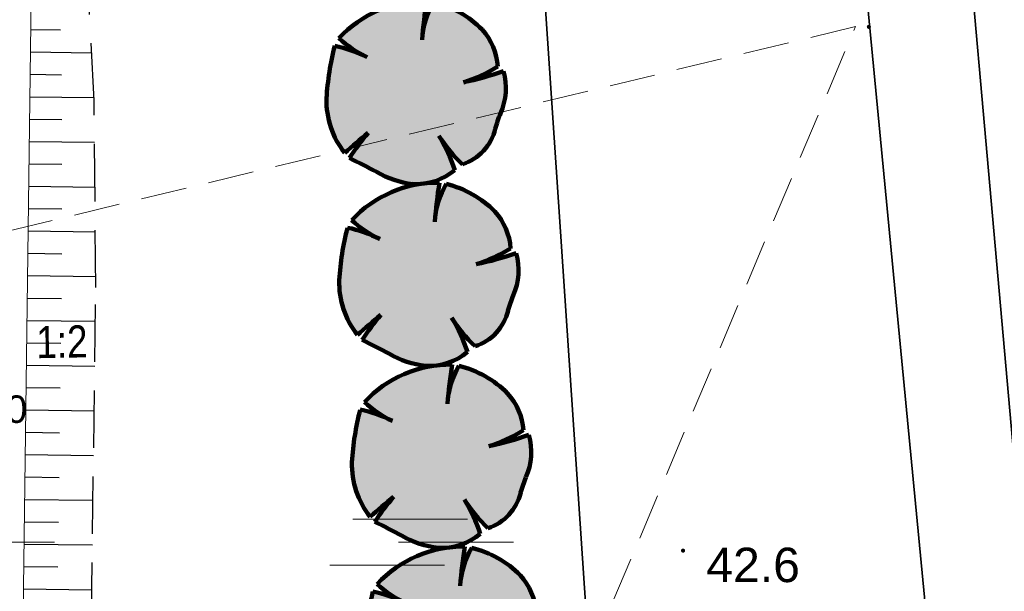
# Model space of a CAD drawing. Header units: metres. Extents: x 0 to 5465380, y 0 to 5925815.
# Tile 107 of 141: x 5463959 to 5463981, y 5925558 to 5925570. Entities that reach past the tile are written whole.
import ezdxf

# ---------------------------------------------------------------- set-up
doc = ezdxf.new("R2010")
doc.units = ezdxf.units.M
for name, pattern in [('HIDDEN', [0.375, 0.25, -0.125]), ('PRZER1-1', [2, 1, -1]), ('PRZER2-1', [3, 2, -1]), ('PRZER3-1', [4, 3, -1])]:
    doc.linetypes.add(name, pattern=pattern)
for name, color, linetype in [('$DR - rzędne', 1, 'Continuous'), ('$DR - wymiary', 7, 'Continuous'), ('____rosliny', 7, 'Continuous'), ('AecObjExplode_rys 1_Vport_D5A', 7, 'Continuous'), ('AecObjExplode_rys 3_Vport_DDD', 7, 'Continuous'), ('AecObjExplode_rys 4_Vport_E22', 7, 'Continuous'), ('C-DROGI-SYTUACJA', 7, 'Continuous'), ('C-DROGI-SYTUACJA-ETYKIETY', 7, 'Continuous'), ('C-TEREN-SKARPY', 94, 'Continuous')]:
    doc.layers.add(name, color=color, linetype=linetype)
for name, color, linetype, lineweight in [('$DR - wyp. chodnik', 44, 'Continuous', 5), ('$DR - zał. arch.', 7, 'Continuous', 13), ('$DR - zał. mapa', 250, 'Continuous', 0), ('____rosliny_Nr_Pióra__161', 62, 'Continuous', 0), ('____rosliny_Nr_Pióra__165', 62, 'Continuous', 200)]:
    doc.layers.add(name, color=color, linetype=linetype, lineweight=lineweight)
for name, color, linetype, lineweight, true_color in [('CC_Inne', 7, 'Continuous', 18, 0x0a0909), ('CC_Ogrodzenie', 7, 'FENCELINE12', 35, 0x0a0909), ('CC_Punkt wysokościowy', 7, 'Continuous', 18, 0x0a0909), ('CC_Zakrzewienie', 7, 'PRZER2-1', 18, 0x0a0909), ('EGBD03', 7, 'Continuous', 18, 0x008000), ('EGBK02', 7, 'PRZER3-1', 18, 0x008000), ('EGBU01', 7, 'PRZER1-1', 18, 0x008000)]:
    doc.layers.add(name, color=color, linetype=linetype, lineweight=lineweight, true_color=true_color)
doc.styles.add('Arial', font='arial.ttf')
doc.styles.add('ARIAL 2', font='ARIALN.TTF')
doc.styles.get("Standard").update_dxf_attribs({"font": 'arial.ttf'})
doc.linetypes.add('FENCELINE12', pattern='A,15,-0.1,[133,ltypeshp.shx,S=0.35,R=0,X=-0.35,Y=0],-0.1,1', length=16.2)
doc.dimstyles.new('LINIOWY', dxfattribs={"dimtxt": 0.7, "dimasz": 0.3, "dimexe": 0.3, "dimexo": 0, "dimgap": 0.2, "dimtad": 1, "dimzin": 9, "dimdsep": 46, "dimtxsty": 'ARIAL 2', "dimblk": 'OBLIQUE', "dimcen": 0, "dimdle": 0.2, "dimclrd": 7, "dimclre": 7, "dimclrt": 1, "dimadec": 0, "dimazin": 0, "dimtfac": 1, "dimtofl": 0, "dimtmove": 1, "dimatfit": 3, "dimldrblk": 'OBLIQUE', "dimfxl": 0.3, "dimfxlon": 1, "dimtolj": 1, "dimtzin": 1, "dimarcsym": 0})

# ---------------------------------------------------------------- blocks, each defined once
blk = doc.blocks.new('GK.6640.1913.2022 szara')
at = {"layer": 'CC_Punkt wysokościowy'}
for points in [[(5463977.987, 5925569.93, 1), (5463977.897, 5925569.93, 1)], [(5463973.939, 5925558.521, 1), (5463973.849, 5925558.521, 1)]]:
    blk.add_hatch(color=252, dxfattribs=at).paths.add_polyline_path(points)
at = {"color": 252, "lineweight": 35, "ltscale": 0.5}
blk.add_lwpolyline([(5463970.62, 5925449.332), (5463986.447, 5925481.891), (5463977.039, 5925579.473), (5463993.73, 5925594.437), (5463935.36, 5925657.844), (5463891.514, 5925640.248), (5463906.739, 5925598.778), (5463828.146, 5925565.769), (5463841.424, 5925534), (5463710.761, 5925479.846), (5463724.491, 5925454.847), (5463844.923, 5925511.51), (5463892.245, 5925407.652)], close=True, dxfattribs=at)
at = {"layer": 'CC_Inne', "color": 252}
for points in [[(5463966.697, 5925559.203), (5463969.197, 5925559.203)], [(5463957.697, 5925558.703), (5463960.197, 5925558.703)], [(5463967.697, 5925558.703), (5463970.197, 5925558.703)], [(5463966.197, 5925558.203), (5463968.697, 5925558.203)]]:
    blk.add_lwpolyline(points, dxfattribs=at)
at = {"layer": 'CC_Ogrodzenie', "color": 252, "ltscale": 0.5}
blk.add_lwpolyline([(5463998.371, 5925571.737), (5463989.113, 5925582.003), (5463979.901, 5925574.071), (5463984.15, 5925526.284), (5463986.706, 5925497.267), (5464005.161, 5925496.188)], dxfattribs=at)
at = {"layer": 'CC_Zakrzewienie', "color": 252, "ltscale": 0.5}
blk.add_lwpolyline([(5463977.65, 5925569.937), (5463958.717, 5925565.368), (5463950.876, 5925547.321), (5463930.646, 5925543.783), (5463929.241, 5925503.739), (5463946.136, 5925495.218)], close=True, dxfattribs=at)
at = {"layer": 'EGBD03', "color": 52, "linetype": 'Continuous', "lineweight": 30}
blk.add_lwpolyline([(5463976.53, 5925486.659), (5463970.344, 5925578.524), (5463983.032, 5925590.042), (5463928.32, 5925650.72), (5463927.256, 5925651.9), (5463894.766, 5925638.737), (5463911.73, 5925597.06), (5463843.77, 5925569.527), (5463856.962, 5925537.116), (5463925.884, 5925562.287), (5463928.865, 5925568.698), (5463933.562, 5925570.413), (5463940.422, 5925551.628), (5463935.726, 5925549.913), (5463929.655, 5925553.021), (5463860.732, 5925527.855), (5463901.732, 5925427.127), (5463960.738, 5925457.702)], close=True, dxfattribs=at)
blk.add_lwpolyline([(5463999.014, 5925572.313), (5463983.032, 5925590.042), (5463970.344, 5925578.524), (5463976.53, 5925486.659), (5463987.688, 5925486.122), (5464006.211, 5925485.304)], dxfattribs=at)
at = {"layer": 'EGBK02', "color": 252, "linetype": 'PRZER3-1', "lineweight": 18, "ltscale": 0.5}
blk.add_lwpolyline([(5463856.962, 5925537.116), (5463860.732, 5925527.855), (5463899.34, 5925515.62), (5463908.85, 5925504.3), (5463937.87, 5925497.24), (5463946.13, 5925487.11), (5463947.1, 5925482.79), (5463950.95, 5925472.07), (5463950.99, 5925465.56), (5463952.34, 5925458.74), (5463949.58, 5925451.92), (5463960.738, 5925457.702), (5463976.53, 5925486.659), (5463970.344, 5925578.524), (5463983.032, 5925590.042), (5463928.32, 5925650.72), (5463927.256, 5925651.9), (5463894.766, 5925638.737), (5463911.73, 5925597.06), (5463843.77, 5925569.527)], close=True, dxfattribs=at)
at = {"layer": 'EGBU01', "color": 252, "linetype": 'PRZER1-1', "ltscale": 0.5}
blk.add_lwpolyline([(5463856.962, 5925537.116), (5463860.732, 5925527.855), (5463899.34, 5925515.62), (5463908.85, 5925504.3), (5463937.87, 5925497.24), (5463946.13, 5925487.11), (5463947.1, 5925482.79), (5463950.95, 5925472.07), (5463950.99, 5925465.56), (5463952.34, 5925458.74), (5463949.58, 5925451.92), (5463960.738, 5925457.702), (5463976.53, 5925486.659), (5463970.344, 5925578.524), (5463983.032, 5925590.042), (5463928.32, 5925650.72), (5463927.256, 5925651.9), (5463894.766, 5925638.737), (5463911.73, 5925597.06), (5463843.77, 5925569.527)], close=True, dxfattribs=at)
blk.add_lwpolyline([(5463999.014, 5925572.313), (5463983.032, 5925590.042), (5463970.344, 5925578.524), (5463976.53, 5925486.659), (5463987.688, 5925486.122), (5464006.211, 5925485.304)], dxfattribs=at)
at = {"layer": 'CC_Punkt wysokościowy', "color": 252, "lineweight": 0, "style": 'Arial'}
blk.add_text('42.6', height=0.75, dxfattribs=at).set_placement((5463974.401, 5925557.835))
blk = doc.blocks.new('Symbol drzewa rzut 1 12', base_point=(5464021.331, 5925651.474))
at = {"layer": '____rosliny_Nr_Pióra__161', "linetype": 'Continuous'}
blk.add_hatch(color=256, dxfattribs=at).paths.add_polyline_path([(5464020.428, 5925649.763, 0.102387), (5464021.207, 5925649.479, 0.189926), (5464022.131, 5925649.758, 0.058172), (5464021.806, 5925650.513, 0.060987), (5464022.3, 5925649.878, 0.261493), (5464023.036, 5925650.633, -0.023868), (5464023.157, 5925650.963, 0.176093), (5464023.249, 5925651.883, -0.033475), (5464022.37, 5925651.663, 0.059133), (5464023.13, 5925651.989, 0.165491), (5464022.81, 5925652.801, 0.138163), (5464021.766, 5925653.43, 0.117282), (5464021.493, 5925652.611, -0.017941), (5464021.617, 5925653.461, 0.21157), (5464019.685, 5925652.696, 0.07472), (5464020.285, 5925652.27, 0.066738), (5464019.59, 5925652.534, 0.048896), (5464019.379, 5925651.397, 0.176271), (5464019.743, 5925650.195, -0.009616), (5464020.267, 5925650.619, 0.030984), (5464019.843, 5925650.083, -0.00375)], flags=0)
at = {"layer": '____rosliny_Nr_Pióra__165', "linetype": 'Continuous'}
for centre, radius, start, end in [((5464021.514, 5925650.898), 2.565, 87.7038, 135.4874), ((5464033.401, 5925651.31), 11.978, 169.6537, 173.7651), ((5464023.352, 5925652.446), 1.866, 148.201, 174.9578), ((5464021.171, 5925651.262), 2.248, 43.1971, 74.6625), ((5464021.403, 5925654.481), 2.478, 226.083, 243.1759), ((5464021.777, 5925651.924), 1.355, 2.7308, 40.3178), ((5464025.286, 5925650.887), 5.929, 163.8748, 175.0721), ((5464018.952, 5925649.81), 2.798, 61.5472, 76.8198), ((5464021.377, 5925655.028), 3.509, 286.4462, 299.9827), ((5464021.167, 5925658.332), 6.776, 280.2246, 287.8936), ((5464021.938, 5925651.55), 1.353, 334.319, 14.2669), ((5464021.213, 5925651.296), 1.837, 176.8614, 216.849), ((5464026.549, 5925649.526), 3.684, 157.0402, 162.5092), ((5464031.043, 5925636.781), 17.539, 127.9083, 130.1121), ((5464024.373, 5925646.933), 5.518, 138.0797, 145.1786), ((5464024.647, 5925652.213), 3.311, 210.8951, 224.8549), ((5464018.734, 5925648.74), 3.546, 16.6807, 29.9976), ((5464021.995, 5925650.912), 1.078, 286.4227, 345.04), ((5463998.76, 5925610.961), 44.442, 60.8198, 61.6791), ((5464021.503, 5925651.503), 2.046, 238.2841, 261.668), ((5464021.315, 5925650.792), 1.317, 265.2902, 308.3056)]:
    blk.add_arc(centre, radius, start, end, dxfattribs=at)
blk = doc.blocks.new('świetlica_bezrzecze_PB_PZT oczyszczony')
at = {"layer": '____rosliny', "linetype": 'Continuous', "rotation": 1.544128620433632}
for p in [(5463968.076, 5925568.505), (5463968.353, 5925564.542), (5463968.63, 5925560.579), (5463968.907, 5925556.616)]:
    blk.add_blockref('Symbol drzewa rzut 1 12', p, dxfattribs=at)
blk = doc.blocks.new('*D137')
at = {"layer": '$DR - wymiary', "color": 7, "lineweight": -2, "transparency": 16777216}
blk.add_line((5463958.724, 5925585.382), (5463964.93, 5925585.382), dxfattribs=at)
at = {"layer": 'Defpoints', "color": 0, "transparency": 16777216}
for p in [(5463958.724, 5925585.382), (5463960.561, 5925585.382), (0, 0)]:
    blk.add_point(p, dxfattribs=at)
at = {"layer": '$DR - wymiary', "color": 1, "transparency": 16777216, "insert": (5463962.845, 5925585.94), "char_height": 0.7, "attachment_point": 5, "style": 'ARIAL 2'}
blk.add_mtext('\\A1;5925585.38', dxfattribs=at)
blk = doc.blocks.new('_OBLIQUE')
at = {"color": 0, "linetype": 'ByBlock'}
blk.add_line((-0.5, -0.5), (0.5, 0.5), dxfattribs=at)
blk = doc.blocks.new('AecObjExplode_rys 1_Vport_D5A')
at = {"layer": 'C-DROGI-SYTUACJA', "color": 92, "linetype": 'Continuous', "lineweight": 9}
blk.add_line((5463959.482, 5925554.765), (5463959.718, 5925572.308), dxfattribs=at)
at = {"layer": 'C-TEREN-SKARPY', "color": 92, "linetype": 'HIDDEN', "lineweight": -3, "ltscale": 5}
for p, q in [((5463961.063, 5925568.329), (5463960.856, 5925572.28)), ((5463961.102, 5925564.255), (5463961.063, 5925568.329)), ((5463960.977, 5925555.135), (5463961.102, 5925564.255))]:
    blk.add_line(p, q, dxfattribs=at)
at = {"layer": 'C-TEREN-SKARPY', "color": 92, "linetype": 'Continuous', "lineweight": -3}
for p, q in [((5463959.685, 5925569.872, 43.114), (5463960.334, 5925569.863, 42.789)), ((5463959.678, 5925569.384, 43.134), (5463961.009, 5925569.366, 42.468)), ((5463959.672, 5925568.897, 43.154), (5463960.353, 5925568.888, 42.813)), ((5463959.665, 5925568.41, 43.174), (5463961.06, 5925568.391, 42.477)), ((5463959.659, 5925567.922, 43.195), (5463960.363, 5925567.913, 42.842)), ((5463959.652, 5925567.435, 43.215), (5463961.072, 5925567.416, 42.505)), ((5463959.646, 5925566.948, 43.235), (5463960.361, 5925566.938, 42.877)), ((5463959.639, 5925566.46, 43.255), (5463961.081, 5925566.441, 42.534)), ((5463959.633, 5925565.973, 43.276), (5463960.359, 5925565.963, 42.912)), ((5463959.626, 5925565.486, 43.296), (5463961.091, 5925565.466, 42.564)), ((5463959.619, 5925564.999, 43.316), (5463960.357, 5925564.989, 42.947)), ((5463959.613, 5925564.511, 43.336), (5463961.1, 5925564.491, 42.593)), ((5463959.606, 5925564.024, 43.357), (5463960.353, 5925564.014, 42.984)), ((5463959.6, 5925563.537, 43.377), (5463961.092, 5925563.517, 42.631)), ((5463959.593, 5925563.049, 43.397), (5463960.339, 5925563.039, 43.024)), ((5463959.587, 5925562.562, 43.417), (5463961.079, 5925562.542, 42.671)), ((5463959.58, 5925562.075, 43.438), (5463960.326, 5925562.065, 43.065)), ((5463959.574, 5925561.588, 43.458), (5463961.065, 5925561.567, 42.712)), ((5463959.567, 5925561.1, 43.478), (5463960.313, 5925561.09, 43.105)), ((5463959.561, 5925560.613, 43.498), (5463961.052, 5925560.593, 42.753)), ((5463959.554, 5925560.126, 43.519), (5463960.3, 5925560.116, 43.146)), ((5463959.547, 5925559.638, 43.539), (5463961.038, 5925559.618, 42.793)), ((5463959.541, 5925559.151, 43.559), (5463960.286, 5925559.141, 43.187)), ((5463959.534, 5925558.664, 43.58), (5463961.025, 5925558.644, 42.834)), ((5463959.528, 5925558.176, 43.6), (5463960.273, 5925558.166, 43.227)), ((5463959.521, 5925557.689, 43.62), (5463961.012, 5925557.669, 42.875))]:
    blk.add_line(p, q, dxfattribs=at)
blk = doc.blocks.new('AecObjExplode_rys 4_Vport_E22')
at = {"layer": 'C-DROGI-SYTUACJA', "color": 92, "linetype": 'Continuous', "lineweight": 9}
blk.add_line((5463959.482, 5925554.765), (5463959.718, 5925572.308), dxfattribs=at)
at = {"layer": 'C-TEREN-SKARPY', "color": 92, "linetype": 'HIDDEN', "lineweight": -3, "ltscale": 5}
for p, q in [((5463961.063, 5925568.329), (5463960.856, 5925572.28)), ((5463961.102, 5925564.255), (5463961.063, 5925568.329)), ((5463960.977, 5925555.135), (5463961.102, 5925564.255))]:
    blk.add_line(p, q, dxfattribs=at)
at = {"layer": 'C-TEREN-SKARPY', "color": 92, "linetype": 'Continuous', "lineweight": -3}
for p, q in [((5463959.685, 5925569.872, 43.114), (5463960.334, 5925569.863, 42.789)), ((5463959.678, 5925569.384, 43.134), (5463961.009, 5925569.366, 42.468)), ((5463959.672, 5925568.897, 43.154), (5463960.353, 5925568.888, 42.813)), ((5463959.665, 5925568.41, 43.174), (5463961.06, 5925568.391, 42.477)), ((5463959.659, 5925567.922, 43.195), (5463960.363, 5925567.913, 42.842)), ((5463959.652, 5925567.435, 43.215), (5463961.072, 5925567.416, 42.505)), ((5463959.646, 5925566.948, 43.235), (5463960.361, 5925566.938, 42.877)), ((5463959.639, 5925566.46, 43.255), (5463961.081, 5925566.441, 42.534)), ((5463959.633, 5925565.973, 43.276), (5463960.359, 5925565.963, 42.912)), ((5463959.626, 5925565.486, 43.296), (5463961.091, 5925565.466, 42.564)), ((5463959.619, 5925564.999, 43.316), (5463960.357, 5925564.989, 42.947)), ((5463959.613, 5925564.511, 43.336), (5463961.1, 5925564.491, 42.593)), ((5463959.606, 5925564.024, 43.357), (5463960.353, 5925564.014, 42.984)), ((5463959.6, 5925563.537, 43.377), (5463961.092, 5925563.517, 42.631)), ((5463959.593, 5925563.049, 43.397), (5463960.339, 5925563.039, 43.024)), ((5463959.587, 5925562.562, 43.417), (5463961.079, 5925562.542, 42.671)), ((5463959.58, 5925562.075, 43.438), (5463960.326, 5925562.065, 43.065)), ((5463959.574, 5925561.588, 43.458), (5463961.065, 5925561.567, 42.712)), ((5463959.567, 5925561.1, 43.478), (5463960.313, 5925561.09, 43.105)), ((5463959.561, 5925560.613, 43.498), (5463961.052, 5925560.593, 42.753)), ((5463959.554, 5925560.126, 43.519), (5463960.3, 5925560.116, 43.146)), ((5463959.547, 5925559.638, 43.539), (5463961.038, 5925559.618, 42.793)), ((5463959.541, 5925559.151, 43.559), (5463960.286, 5925559.141, 43.187)), ((5463959.534, 5925558.664, 43.58), (5463961.025, 5925558.644, 42.834)), ((5463959.528, 5925558.176, 43.6), (5463960.273, 5925558.166, 43.227)), ((5463959.521, 5925557.689, 43.62), (5463961.012, 5925557.669, 42.875))]:
    blk.add_line(p, q, dxfattribs=at)
blk = doc.blocks.new('AecObjExplode_rys 3_Vport_DDD')
at = {"layer": 'C-DROGI-SYTUACJA', "color": 92, "linetype": 'Continuous', "lineweight": 9}
blk.add_line((5463959.482, 5925554.765), (5463959.718, 5925572.308), dxfattribs=at)
at = {"layer": 'C-TEREN-SKARPY', "color": 92, "linetype": 'HIDDEN', "lineweight": -3, "ltscale": 5}
for p, q in [((5463961.063, 5925568.329), (5463960.856, 5925572.28)), ((5463961.102, 5925564.255), (5463961.063, 5925568.329)), ((5463960.977, 5925555.135), (5463961.102, 5925564.255))]:
    blk.add_line(p, q, dxfattribs=at)
at = {"layer": 'C-TEREN-SKARPY', "color": 92, "linetype": 'Continuous', "lineweight": -3}
for p, q in [((5463959.685, 5925569.872, 43.114), (5463960.334, 5925569.863, 42.789)), ((5463959.678, 5925569.384, 43.134), (5463961.009, 5925569.366, 42.468)), ((5463959.672, 5925568.897, 43.154), (5463960.353, 5925568.888, 42.813)), ((5463959.665, 5925568.41, 43.174), (5463961.06, 5925568.391, 42.477)), ((5463959.659, 5925567.922, 43.195), (5463960.363, 5925567.913, 42.842)), ((5463959.652, 5925567.435, 43.215), (5463961.072, 5925567.416, 42.505)), ((5463959.646, 5925566.948, 43.235), (5463960.361, 5925566.938, 42.877)), ((5463959.639, 5925566.46, 43.255), (5463961.081, 5925566.441, 42.534)), ((5463959.633, 5925565.973, 43.276), (5463960.359, 5925565.963, 42.912)), ((5463959.626, 5925565.486, 43.296), (5463961.091, 5925565.466, 42.564)), ((5463959.619, 5925564.999, 43.316), (5463960.357, 5925564.989, 42.947)), ((5463959.613, 5925564.511, 43.336), (5463961.1, 5925564.491, 42.593)), ((5463959.606, 5925564.024, 43.357), (5463960.353, 5925564.014, 42.984)), ((5463959.6, 5925563.537, 43.377), (5463961.092, 5925563.517, 42.631)), ((5463959.593, 5925563.049, 43.397), (5463960.339, 5925563.039, 43.024)), ((5463959.587, 5925562.562, 43.417), (5463961.079, 5925562.542, 42.671)), ((5463959.58, 5925562.075, 43.438), (5463960.326, 5925562.065, 43.065)), ((5463959.574, 5925561.588, 43.458), (5463961.065, 5925561.567, 42.712)), ((5463959.567, 5925561.1, 43.478), (5463960.313, 5925561.09, 43.105)), ((5463959.561, 5925560.613, 43.498), (5463961.052, 5925560.593, 42.753)), ((5463959.554, 5925560.126, 43.519), (5463960.3, 5925560.116, 43.146)), ((5463959.547, 5925559.638, 43.539), (5463961.038, 5925559.618, 42.793)), ((5463959.541, 5925559.151, 43.559), (5463960.286, 5925559.141, 43.187)), ((5463959.534, 5925558.664, 43.58), (5463961.025, 5925558.644, 42.834)), ((5463959.528, 5925558.176, 43.6), (5463960.273, 5925558.166, 43.227)), ((5463959.521, 5925557.689, 43.62), (5463961.012, 5925557.669, 42.875))]:
    blk.add_line(p, q, dxfattribs=at)

msp = doc.modelspace()

# ---------------------------------------------------------------- hatches: boundary and pattern name
at = {"layer": '$DR - wyp. chodnik'}
h = msp.add_hatch(dxfattribs=at)
h.set_pattern_fill('AR-SAND', color=256, scale=0.01)
h.set_pattern_definition([(37.5, (500, 0), (-0.01600031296, 0.48941323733), [0, -0.38608, 0, -0.4318, 0, -0.41275]), (7.5, (500, 0), (0.44952328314, 0.71682510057), [0, -0.20828, 0, -0.34798, 0, -0.13335]), (327.5, (499.6876, 0), (0.790992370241, 0.001437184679), [0, -0.127, 0, -0.4572, 0, -0.5969]), (317.5, (499.6876, 0), (0.76355645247, 0.22292932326), [0, -0.0635, 0, -0.29972, 0, -0.3429])])
h.paths.add_polyline_path([(5463958.811, 5925573.433, 1.284126), (5463952.971, 5925595.856), (5463945.622, 5925613.63), (5463944.143, 5925613.018), (5463946.37, 5925607.633, 0.194771), (5463934.37, 5925592.77, 0.959366), (5463910.944, 5925588.139, 1.531072), (5463902.406, 5925567.988), (5463893.559, 5925564.306, 0.384254), (5463887.764, 5925552.083), (5463862.231, 5925541.456), (5463863.153, 5925539.241), (5463888.637, 5925549.847), (5463903.669, 5925513.728), (5463903.08, 5925513.225), (5463904.38, 5925511.705), (5463904.595, 5925511.889), (5463910.657, 5925504.009), (5463924.399, 5925502.717), (5463924.162, 5925500.211), (5463926.552, 5925499.986), (5463926.788, 5925502.493), (5463940.548, 5925501.199), (5463939.758, 5925492.8), (5463941.75, 5925492.612), (5463945.889, 5925536.637, 1.642027), (5463958.177, 5925553.955)])
h.paths.add_polyline_path([(5463914.368, 5925570.584, -0.565703), (5463929.546, 5925559.395), (5463926.129, 5925523.186), (5463905.587, 5925514.846), (5463890.146, 5925551.946, -0.414214), (5463894.404, 5925562.275)], flags=16)
h.paths.add_polyline_path([(5463892.202, 5925579.937, -1), (5463912.302, 5925579.937, -1)], flags=16)
h.paths.add_polyline_path([(5463910.621, 5925571.408, 0.241691), (5463914.061, 5925581.767, 0.332), (5463928.141, 5925579.302), (5463928.394, 5925578.805)], flags=16)
h.paths.add_polyline_path([(5463921.709, 5925573.639), (5463929.394, 5925576.838), (5463944.809, 5925546.509), (5463940.735, 5925503.19), (5463926.976, 5925504.484), (5463932.165, 5925559.475, 0.382129)], flags=16)
h.paths.add_polyline_path([(5463912.703, 5925589.968, -1), (5463932.803, 5925589.968, -1)], flags=16)
h.paths.add_polyline_path([(5463929.85, 5925580.354, 0.111618), (5463933.295, 5925584.342, 0.375671), (5463956.374, 5925560.041), (5463956.18, 5925554.068, 0.258572), (5463946.204, 5925548.178)], flags=16)
h.paths.add_polyline_path([(5463947.101, 5925605.865), (5463951.602, 5925594.979, 0.663307), (5463956.814, 5925573.586), (5463956.436, 5925561.944, -0.732242)], flags=16)
h.paths.add_polyline_path([(5463948.674, 5925585.382, -1), (5463968.774, 5925585.382, -1)], flags=16)
h.paths.add_polyline_path([(5463956.118, 5925552.165), (5463955.923, 5925546.165, 8.05786), (5463957.918, 5925545.968), (5463958.115, 5925552.043, -20.041857)], flags=16)
h.paths.add_polyline_path([(5463926.126, 5925521.027), (5463924.587, 5925504.708), (5463911.711, 5925505.919), (5463906.286, 5925512.971)], flags=16)

# ---------------------------------------------------------------- block references
at = {"layer": '$DR - zał. arch.'}
msp.add_blockref('świetlica_bezrzecze_PB_PZT oczyszczony', (0, 0), dxfattribs=at)
at = {"layer": '$DR - zał. mapa'}
msp.add_blockref('GK.6640.1913.2022 szara', (0, 0), dxfattribs=at)
at = {"layer": 'AecObjExplode_rys 1_Vport_D5A'}
msp.add_blockref('AecObjExplode_rys 1_Vport_D5A', (0, 0), dxfattribs=at)
at = {"layer": 'AecObjExplode_rys 3_Vport_DDD'}
msp.add_blockref('AecObjExplode_rys 3_Vport_DDD', (0, 0), dxfattribs=at)
at = {"layer": 'AecObjExplode_rys 4_Vport_E22'}
msp.add_blockref('AecObjExplode_rys 4_Vport_E22', (0, 0), dxfattribs=at)

# ---------------------------------------------------------------- texts
at = {"layer": '$DR - rzędne', "color": 1, "insert": (5463960.362, 5925563.072), "char_height": 0.7, "attachment_point": 5, "rotation": 1.0486, "style": 'ARIAL 2'}
msp.add_mtext('\\A1;1:2', dxfattribs=at)
at = {"layer": 'C-DROGI-SYTUACJA-ETYKIETY', "color": 1, "linetype": 'Continuous', "lineweight": -3, "insert": (5463957.509, 5925561.294), "char_height": 0.6, "attachment_point": 7}
msp.add_mtext('43.40', dxfattribs=at)

# ---------------------------------------------------------------- dimensions: what is measured, and where the dimension line sits
at = {"layer": '$DR - wymiary'}
dim = msp.add_ordinate_dim(feature_location=(5463958.723835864, 5925585.382389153), offset=(1.837338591, 0), dtype=0, origin=(0, 0), dimstyle='LINIOWY', override={"dimfxlon": 0}, dxfattribs=at)
dim.commit()
dim.dimension.update_dxf_attribs({"geometry": '*D137', "text_midpoint": (5463962.845417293, 5925585.939790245)})

doc.saveas('drawing.dxf')
